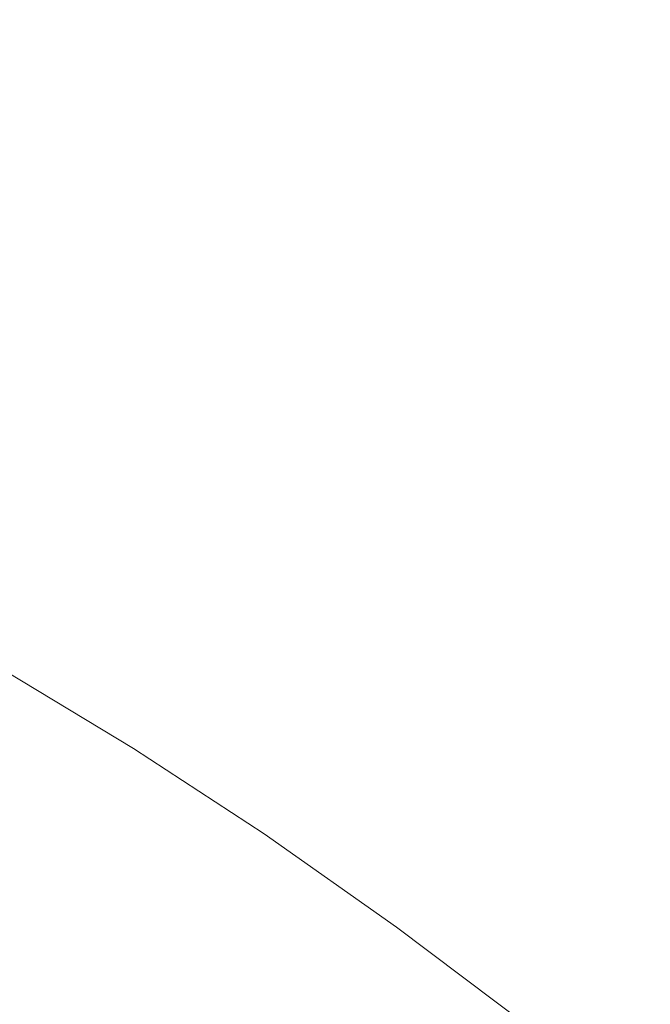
# Model space of a CAD drawing. Header units: millimetres. Extents: x 8 to 541, y 12 to 744.
# Tile 56 of 256: x 457.522 to 457.731, y 237.779 to 238.105. Entities that reach past the tile are written whole.
import ezdxf

# ---------------------------------------------------------------- set-up
doc = ezdxf.new("R2010")
doc.units = ezdxf.units.MM

msp = doc.modelspace()

# ---------------------------------------------------------------- linework, layer by layer
at = {"color": 252, "linetype": 'Continuous', "lineweight": 0, "flags": 128}
msp.add_lwpolyline([(457.14893, 237.76886), (457.14024, 237.80225), (457.13494, 237.83329), (457.13306, 237.86181), (457.13463, 237.88762), (457.13961, 237.91057), (457.148, 237.93053), (457.15973, 237.94737), (457.17474, 237.96099), (457.19294, 237.97132), (457.21421, 237.97828), (457.23843, 237.98184), (457.26545, 237.98197), (457.29512, 237.97868), (457.32724, 237.97199), (457.36163, 237.96193), (457.39809, 237.94856), (457.43639, 237.93197), (457.4763, 237.91225), (457.51758, 237.88953), (457.55998, 237.86394), (457.60326, 237.83564), (457.64714, 237.80478), (457.69137, 237.77157)], dxfattribs=at)
at = {"color": 7, "linetype": 'Continuous', "lineweight": 30}
for points, knots in [([(457.38483, 240.66101), (457.38488, 240.66103), (457.38497, 240.66108), (457.3891, 240.66223), (457.3972, 240.66344), (457.40964, 240.66412), (457.42216, 240.66377), (457.43407, 240.66284), (457.44713, 240.66143), (457.46736, 240.65824), (457.49411, 240.65246), (457.52416, 240.64437), (457.5574, 240.63378), (457.59373, 240.62056), (457.633, 240.60459), (457.67509, 240.5858), (457.71985, 240.56414), (457.76714, 240.53958), (457.81658, 240.51224), (457.86806, 240.48209), (457.92142, 240.44922), (457.97665, 240.41357), (458.03364, 240.37517), (458.09217, 240.33413), (458.15201, 240.29057), (458.21292, 240.24464), (458.27467, 240.19649), (458.337, 240.1463), (458.39986, 240.09411), (458.46329, 240.0399), (458.52735, 239.98361), (458.59188, 239.92537), (458.65659, 239.8654), (458.72117, 239.80399), (458.78533, 239.7414), (458.84882, 239.6779), (458.91153, 239.61355), (458.97359, 239.54826), (459.0351, 239.48194), (459.09602, 239.41463), (459.15611, 239.34657), (459.21509, 239.27807), (459.27268, 239.20946), (459.32861, 239.14106), (459.38268, 239.07313), (459.43497, 239.00559), (459.48556, 238.93834), (459.53452, 238.87131), (459.58167, 238.80476), (459.62681, 238.73895), (459.66977, 238.67416), (459.71038, 238.61065), (459.74852, 238.54867), (459.78403, 238.4885), (459.81705, 238.42996), (459.84757, 238.37317), (459.87555, 238.31822), (459.90086, 238.26546), (459.92346, 238.21506), (459.94334, 238.16718), (459.96052, 238.12201), (459.975, 238.07972), (459.98685, 238.04052), (459.99613, 238.00462), (460.00296, 237.97232), (460.00752, 237.94376), (460.01008, 237.91905), (460.01092, 237.89829), (460.01042, 237.88156), (460.00901, 237.86887), (460.00726, 237.86026), (460.00565, 237.85538), (460.00543, 237.85496), (460.00533, 237.85475)], [0, 0, 0, 0, 0.010052, 0.022704, 0.036091, 0.049069, 0.061938, 0.066018, 0.073803, 0.086903, 0.100084, 0.113412, 0.126909, 0.140583, 0.154434, 0.168459, 0.182652, 0.197004, 0.211483, 0.225983, 0.240552, 0.255263, 0.270089, 0.285001, 0.299973, 0.314978, 0.329989, 0.344987, 0.35992, 0.374921, 0.390037, 0.405232, 0.42047, 0.435712, 0.450913, 0.466037, 0.481083, 0.496115, 0.511244, 0.526458, 0.541723, 0.557003, 0.572248, 0.587423, 0.602491, 0.61745, 0.632484, 0.64757, 0.662687, 0.677807, 0.692896, 0.707927, 0.722873, 0.737707, 0.752406, 0.767196, 0.781904, 0.796533, 0.811076, 0.825521, 0.839859, 0.854078, 0.868166, 0.882093, 0.895782, 0.909237, 0.922498, 0.93558, 0.948519, 0.961382, 0.974262, 0.987302, 1, 1, 1, 1]), ([(457.71958, 239.90012), (457.71891, 239.89931), (457.70792, 239.88604), (457.68965, 239.85815), (457.66522, 239.81674), (457.64468, 239.77357), (457.62756, 239.72921), (457.61397, 239.6838), (457.60381, 239.63753), (457.59705, 239.59052), (457.59362, 239.5428), (457.59349, 239.49432), (457.59668, 239.44492), (457.60325, 239.39431), (457.61338, 239.34214), (457.62735, 239.288), (457.64544, 239.23168), (457.66784, 239.17334), (457.69438, 239.11374), (457.72451, 239.05398), (457.7575, 238.99506), (457.79278, 238.93746), (457.83, 238.88123), (457.86897, 238.8263), (457.90957, 238.77256), (457.95171, 238.71994), (457.9953, 238.6684), (458.04026, 238.61795), (458.08652, 238.56861), (458.13398, 238.52044), (458.18256, 238.47351), (458.23219, 238.4279), (458.28278, 238.3837), (458.3343, 238.34099), (458.38673, 238.29986), (458.44008, 238.26038), (458.49441, 238.22264), (458.54987, 238.18672), (458.60663, 238.15271), (458.66498, 238.12077), (458.72523, 238.09112), (458.78762, 238.06419), (458.84905, 238.04172), (458.90808, 238.02411), (458.96315, 238.01126), (459.01626, 238.00237), (459.06766, 237.99719), (459.11767, 237.99552), (459.16651, 237.99727), (459.21432, 238.00238), (459.26111, 238.01085), (459.30681, 238.02266), (459.35287, 238.03837), (459.39888, 238.05824), (459.44401, 238.08282), (459.47852, 238.10467), (459.49696, 238.11946), (459.50217, 238.12363)], [0, 0, 0, 0, 0.000991, 0.016213, 0.031365, 0.046485, 0.061617, 0.07681, 0.092123, 0.107627, 0.123409, 0.139578, 0.15627, 0.173647, 0.191894, 0.211194, 0.231663, 0.25324, 0.275575, 0.298036, 0.320135, 0.341726, 0.362821, 0.38349, 0.403814, 0.423869, 0.443719, 0.463421, 0.483026, 0.502578, 0.522121, 0.541686, 0.561313, 0.581047, 0.600936, 0.621039, 0.641423, 0.662166, 0.683362, 0.705118, 0.727538, 0.750674, 0.774412, 0.79507, 0.814602, 0.833047, 0.850571, 0.867362, 0.883583, 0.899367, 0.914818, 0.930015, 0.94502, 0.961514, 0.977747, 0.993716, 1, 1, 1, 1])]:
    msp.add_open_spline(points, degree=3, knots=knots, dxfattribs=at)

doc.saveas('drawing.dxf')
